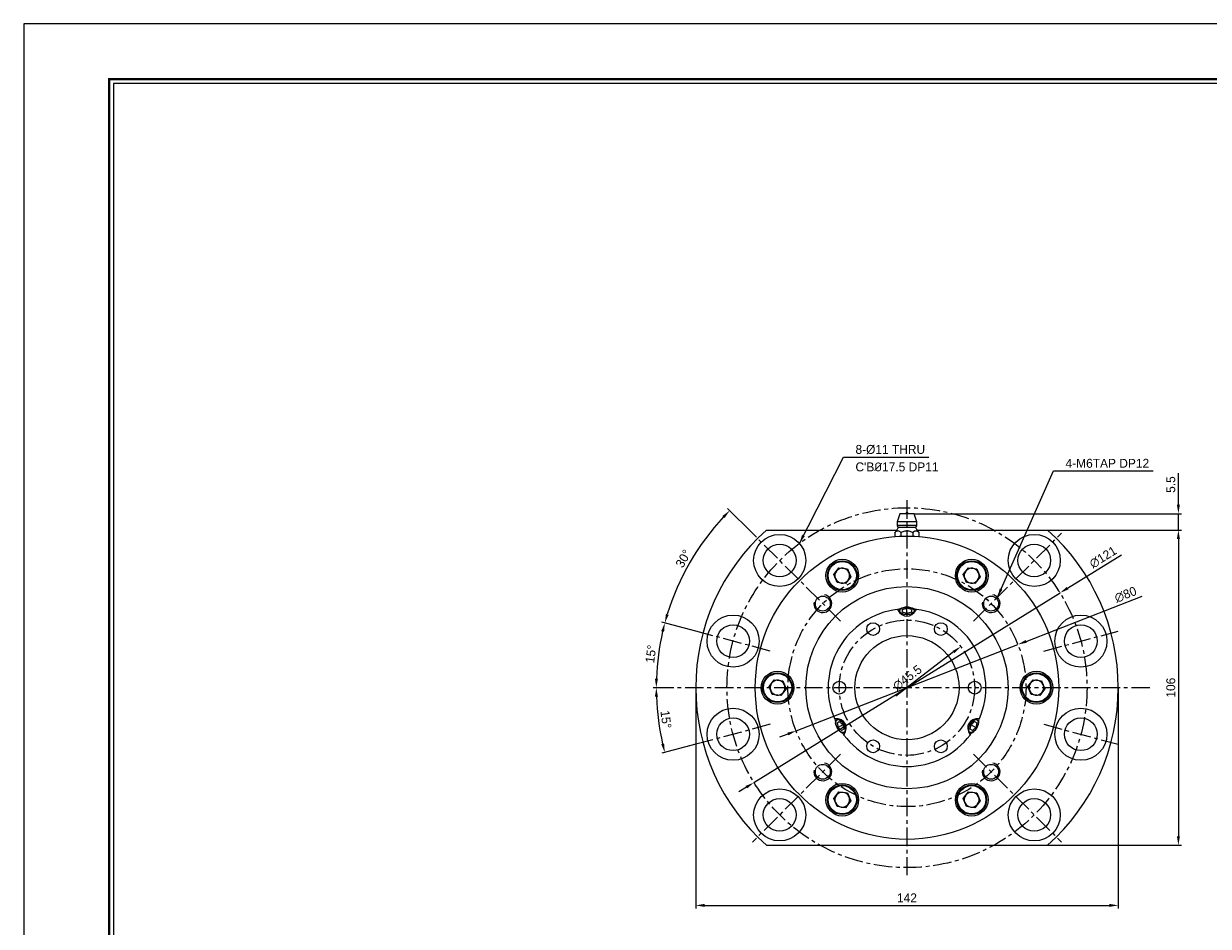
# Model space of a CAD drawing. Header units: millimetres. Extents: x -29 to 5648, y -387 to 3949.
# Tile 2 of 5: x 0 to 398, y 300 to 603. Entities that reach past the tile are written whole.
import ezdxf
from ezdxf.enums import TextEntityAlignment as Align

# ---------------------------------------------------------------- set-up
doc = ezdxf.new("R2010")
doc.units = ezdxf.units.MM
doc.linetypes.add('CENTER', pattern=[2, 1.25, -0.25, 0.25, -0.25])
doc.layers.get('0').update_dxf_attribs({"linetype": 'CONTINUOUS'})
doc.layers.get('Defpoints').update_dxf_attribs({"linetype": 'CONTINUOUS'})
for name, color, linetype in [('5', 7, 'CONTINUOUS'), ('7', 7, 'CONTINUOUS'), ('center', 1, 'CENTER'), ('OUTLINE', 7, 'CONTINUOUS')]:
    doc.layers.add(name, color=color, linetype=linetype)
doc.dimstyles.new('3', dxfattribs={"dimtxt": 3, "dimasz": 3, "dimexe": 1, "dimexo": 0, "dimgap": 1, "dimtad": 1, "dimdec": 3, "dimzin": 11, "dimdsep": 46, "dimtxsty": 'Standard', "dimcen": 0, "dimclrd": 5, "dimclre": 5, "dimclrt": 3, "dimadec": 0, "dimazin": 0, "dimtfac": 0.6, "dimtdec": 3, "dimtmove": 0, "dimatfit": 3, "dimfxl": 1.25, "dimtolj": 1, "dimtzin": 11, "dimarcsym": 0})

# ---------------------------------------------------------------- blocks, each defined once
blk = doc.blocks.new('란표제')
at = {"layer": '7', "color": 0}
for p, q in [((386.1, 273), (0, 273)), ((0, 273), (0, 0))]:
    blk.add_line(p, q, dxfattribs=at)
at = {"layer": '7', "const_width": 0.325}
blk.add_lwpolyline([(377.65, 8.45), (377.65, 264.55), (13, 264.55), (13, 8.45)], close=True, dxfattribs=at)
at = {"layer": '7'}
blk.add_lwpolyline([(377, 9.1), (377, 263.9), (13.65, 263.9), (13.65, 9.1)], close=True, dxfattribs=at)
at = {"layer": '5', "ltscale": 0.5}
for tag, p, height in [('TITLE', (308.32, 31.73), 3.25), ('도번', (326.54, 20.34), 3.25), ('SCALE', (329.92, 12.42), 1.56), ('DATE', (360.13, 12.36), 1.56)]:
    blk.add_attdef(tag, p, '', height=height, dxfattribs=at)
at = {"layer": '7'}
for tag, p in [('필렛', (233.03, 14.17)), ('모따기', (233.03, 10.79))]:
    blk.add_attdef(tag, text='', height=1.5, dxfattribs=at).set_placement(p, align=Align.MIDDLE_LEFT)
blk = doc.blocks.new('*D3688')
at = {"color": 5, "lineweight": -2, "ltscale": 5}
for p, q in [((225.84, 380.08), (225.84, 305.88)), ((367.84, 380.08), (367.84, 305.88)), ((228.84, 306.88), (364.84, 306.88))]:
    blk.add_line(p, q, dxfattribs=at)
at = {"color": 5}
for points in [[(228.84, 307.38), (228.84, 306.38), (225.84, 306.88)], [(364.84, 306.38), (364.84, 307.38), (367.84, 306.88)]]:
    blk.add_solid(points, dxfattribs=at)
at = {"layer": 'Defpoints', "color": 0}
for p in [(225.84, 380.08), (367.84, 380.08), (367.84, 306.88)]:
    blk.add_point(p, dxfattribs=at)
at = {"color": 3, "ltscale": 5, "insert": (296.84, 309.42), "char_height": 3, "attachment_point": 5}
blk.add_mtext('\\A1;142', dxfattribs=at)
blk = doc.blocks.new('*D3689')
at = {"color": 5, "lineweight": -2, "ltscale": 5}
for p, q in [((225.92, 399.08), (214.49, 402.14)), ((215.19, 380.08), (211.59, 380.08))]:
    blk.add_line(p, q, dxfattribs=at)
blk.add_arc((296.84, 380.08), 84.25, 167.0402, 177.9598, dxfattribs=at)
at = {"color": 5}
for points in [[(215.22, 398.85), (214.25, 399.09), (215.46, 401.88)], [(212.14, 383.08), (213.14, 383.07), (212.59, 380.08)]]:
    blk.add_solid(points, dxfattribs=at)
at = {"layer": 'Defpoints', "color": 0}
for p in [(225.92, 399.08), (213.87, 394.71), (250.89, 392.39), (215.19, 380.08), (378.49, 380.08)]:
    blk.add_point(p, dxfattribs=at)
at = {"color": 3, "ltscale": 5, "insert": (210.79, 391.41), "char_height": 3, "attachment_point": 5, "rotation": 82.5}
blk.add_mtext('\\A1;15%%d', dxfattribs=at)
blk = doc.blocks.new('*D3690')
at = {"color": 5, "lineweight": -2, "ltscale": 5}
for p, q in [((244.92, 432), (236.57, 440.35)), ((225.92, 399.08), (214.51, 402.14))]:
    blk.add_line(p, q, dxfattribs=at)
blk.add_arc((296.84, 380.08), 84.24, 137.0407, 162.9593, dxfattribs=at)
at = {"color": 5}
for points in [[(235.56, 437.13), (234.84, 437.83), (237.28, 439.64)], [(215.83, 404.9), (216.79, 404.62), (215.48, 401.88)]]:
    blk.add_solid(points, dxfattribs=at)
at = {"layer": 'Defpoints', "color": 0}
for p in [(244.92, 432), (227.84, 428.39), (274.51, 402.41), (225.92, 399.08), (250.89, 392.39)]:
    blk.add_point(p, dxfattribs=at)
at = {"color": 3, "ltscale": 5, "insert": (221.7, 423.46), "char_height": 3, "attachment_point": 5, "rotation": 60}
blk.add_mtext('\\A1;30%%d', dxfattribs=at)
blk = doc.blocks.new('*D3691')
at = {"color": 5, "lineweight": -2, "ltscale": 5}
for p, q in [((215.19, 380.08), (211.59, 380.08)), ((225.92, 361.07), (214.49, 358.01))]:
    blk.add_line(p, q, dxfattribs=at)
blk.add_arc((296.84, 380.08), 84.25, 182.0402, 192.9598, dxfattribs=at)
at = {"color": 5}
for points in [[(213.14, 377.09), (212.14, 377.07), (212.59, 380.08)], [(214.25, 361.06), (215.22, 361.3), (215.46, 358.27)]]:
    blk.add_solid(points, dxfattribs=at)
at = {"layer": 'Defpoints', "color": 0}
for p in [(215.19, 380.08), (378.49, 380.08), (212.91, 372.73), (250.89, 367.76), (225.92, 361.07)]:
    blk.add_point(p, dxfattribs=at)
at = {"color": 3, "ltscale": 5, "insert": (215.83, 369.41), "char_height": 3, "attachment_point": 5, "rotation": 277.5}
blk.add_mtext('\\A1;15%%d', dxfattribs=at)
blk = doc.blocks.new('*D3692')
at = {"color": 5, "lineweight": -2, "ltscale": 5}
for p, q in [((344.09, 433.08), (389.05, 433.08)), ((388.05, 430.08), (388.05, 330.08)), ((344.09, 327.08), (389.05, 327.08))]:
    blk.add_line(p, q, dxfattribs=at)
at = {"color": 5}
for points in [[(388.55, 430.08), (387.55, 430.08), (388.05, 433.08)], [(387.55, 330.08), (388.55, 330.08), (388.05, 327.08)]]:
    blk.add_solid(points, dxfattribs=at)
at = {"layer": 'Defpoints', "color": 0}
for p in [(344.09, 433.08), (344.09, 327.08), (388.05, 327.08)]:
    blk.add_point(p, dxfattribs=at)
at = {"color": 3, "ltscale": 5, "insert": (385.51, 380.08), "char_height": 3, "attachment_point": 5, "rotation": 90}
blk.add_mtext('\\A1;106', dxfattribs=at)
blk = doc.blocks.new('*D3693')
at = {"color": 5, "lineweight": -2, "ltscale": 5}
for p, q in [((388.05, 441.58), (388.05, 452.16)), ((299.24, 438.58), (389.05, 438.58)), ((388.05, 433.08), (388.05, 438.58)), ((344.09, 433.08), (389.05, 433.08)), ((388.05, 430.08), (388.05, 427.08))]:
    blk.add_line(p, q, dxfattribs=at)
at = {"color": 5}
for points in [[(387.55, 441.58), (388.55, 441.58), (388.05, 438.58)], [(388.55, 430.08), (387.55, 430.08), (388.05, 433.08)]]:
    blk.add_solid(points, dxfattribs=at)
at = {"layer": 'Defpoints', "color": 0}
for p in [(299.24, 438.58), (388.05, 438.58), (344.09, 433.08)]:
    blk.add_point(p, dxfattribs=at)
at = {"color": 3, "ltscale": 5, "insert": (385.51, 448.37), "char_height": 3, "attachment_point": 5, "rotation": 90}
blk.add_mtext('\\A1;5.5', dxfattribs=at)
blk = doc.blocks.new('*D3694')
at = {"color": 5, "lineweight": -2, "ltscale": 5}
for p, q in [((336.92, 395.66), (375.83, 410.8)), ((259.56, 365.58), (334.12, 394.58)), ((256.77, 364.49), (253.97, 363.4))]:
    blk.add_line(p, q, dxfattribs=at)
at = {"color": 5}
for points in [[(336.74, 396.13), (337.1, 395.2), (334.12, 394.58)], [(256.95, 364.02), (256.59, 364.96), (259.56, 365.58)]]:
    blk.add_solid(points, dxfattribs=at)
at = {"layer": 'Defpoints', "color": 0}
for p in [(334.12, 394.58), (259.56, 365.58)]:
    blk.add_point(p, dxfattribs=at)
at = {"color": 3, "ltscale": 5, "insert": (370.31, 411.37), "char_height": 3, "attachment_point": 5, "rotation": 21.2536}
blk.add_mtext('\\A1;∅80', dxfattribs=at)
blk = doc.blocks.new('*D3695')
at = {"color": 5, "lineweight": -2, "ltscale": 5}
for p, q in [((350.82, 413.53), (368.97, 424.78)), ((245.42, 348.2), (348.27, 411.95)), ((242.87, 346.62), (240.32, 345.04))]:
    blk.add_line(p, q, dxfattribs=at)
at = {"color": 5}
for points in [[(350.55, 413.96), (351.08, 413.11), (348.27, 411.95)], [(243.13, 346.2), (242.61, 347.05), (245.42, 348.2)]]:
    blk.add_solid(points, dxfattribs=at)
at = {"layer": 'Defpoints', "color": 0}
for p in [(348.27, 411.95), (245.42, 348.2)]:
    blk.add_point(p, dxfattribs=at)
at = {"color": 3, "ltscale": 5, "insert": (362.75, 423.92), "char_height": 3, "attachment_point": 5, "rotation": 31.7922}
blk.add_mtext('\\A1;∅121', dxfattribs=at)
blk = doc.blocks.new('*D3712')
at = {"layer": 'Defpoints', "color": 0}
for p in [(314.9, 393.91), (278.78, 366.24)]:
    blk.add_point(p, dxfattribs=at)
at = {"layer": 'OUTLINE', "color": 5, "lineweight": -2, "ltscale": 5}
blk.add_line((312.52, 392.09), (293.13, 377.23), dxfattribs=at)
at = {"layer": 'OUTLINE', "color": 5}
blk.add_solid([(312.83, 391.69), (312.22, 392.48), (314.9, 393.91)], dxfattribs=at)
at = {"layer": 'OUTLINE', "color": 3, "ltscale": 5, "insert": (296.98, 383.38), "char_height": 3, "attachment_point": 5, "rotation": 37.4496}
blk.add_mtext('\\A1;∅45.5', dxfattribs=at)

msp = doc.modelspace()

# ---------------------------------------------------------------- linework, layer by layer
at = {"color": 7, "linetype": 'Continuous', "lineweight": 15}
for p, q in [((294.4439, 438.5764), (293.5439, 435.8764)), ((299.2439, 438.5764), (294.4439, 438.5764)), ((300.1439, 435.8764), (299.2439, 438.5764)), ((293.5439, 435.8764), (293.5439, 434.5764)), ((296.8439, 435.8764), (293.5439, 435.8764)), ((294.0439, 434.0765), (299.6439, 434.0765)), ((300.1439, 435.8764), (296.8439, 435.8764)), ((300.1439, 434.5764), (300.1439, 435.8764)), ((292.8025, 432.255), (292.8025, 431.1179)), ((292.8025, 431.1179), (292.9898, 430.9306)), ((294.8232, 432.255), (294.8232, 431.1179)), ((298.8647, 432.255), (298.8647, 431.1179)), ((300.6981, 430.9306), (300.8854, 431.1179)), ((300.8854, 431.1179), (300.8854, 432.255))]:
    msp.add_line(p, q, dxfattribs=at)
at = {"color": 8, "linetype": 'Continuous', "lineweight": 15}
msp.add_line((300.1439, 434.5764), (293.5439, 434.5764), dxfattribs=at)
at = {"color": 7, "linetype": 'Continuous', "lineweight": 15}
for centre, radius, start, end in [((296.8439, 438.5764), 0.4, 0, 180), ((288.5496, 436.4874), 6, 315.104952, 336.307361), ((294.0439, 434.5764), 0.5, 180, 270), ((299.6439, 434.5764), 0.5, 270, 0), ((305.1382, 436.4874), 6, 203.692639, 224.850879)]:
    msp.add_arc(centre, radius, start, end, dxfattribs=at)
at = {"color": 5, "ltscale": 5}
for centre in [(268.5597, 408.3607), (325.1282, 408.3607), (268.5597, 351.7922), (325.1282, 351.7922)]:
    msp.add_arc(centre, 3, 170, 80, dxfattribs=at)
at = {"color": 7, "linetype": 'Continuous', "lineweight": 15}
for points, knots in [([(292.8025, 432.255), (292.9093, 432.3597), (293.1238, 432.57), (293.5021, 432.846), (293.893, 432.9163), (294.2534, 432.755), (294.5423, 432.5316), (294.7292, 432.3475), (294.8232, 432.255)], [0, 0, 0, 0, 0.16732129, 0.33612297, 0.5650141, 0.70682992, 0.85260944, 1, 1, 1, 1]), ([(294.8232, 432.255), (295.0552, 432.3694), (295.5181, 432.5977), (296.1957, 432.8267), (296.8556, 432.9045), (297.465, 432.8263), (298.1445, 432.6085), (298.5978, 432.386), (298.8647, 432.255)], [0, 0, 0, 0, 0.1818455, 0.36288164, 0.50003051, 0.6453139, 0.79120345, 1, 1, 1, 1]), ([(298.8647, 432.255), (298.9714, 432.3597), (299.1859, 432.57), (299.5643, 432.846), (299.9552, 432.9163), (300.3156, 432.755), (300.6045, 432.5316), (300.7914, 432.3475), (300.8854, 432.255)], [0, 0, 0, 0, 0.16732129, 0.33612294, 0.56501448, 0.70682989, 0.85260941, 1, 1, 1, 1])]:
    msp.add_open_spline(points, degree=3, knots=knots, dxfattribs=at)
for points in [[(293.0121, 430.9323), (292.9418, 430.9916), (292.8721, 431.0548), (292.8025, 431.1179)], [(294.8232, 431.1179), (294.792, 431.0893), (294.7609, 431.0608), (294.7297, 431.0326)], [(294.9897, 431.0427), (294.9341, 431.0676), (294.8787, 431.0928), (294.8232, 431.1179)], [(298.8647, 431.1179), (298.8097, 431.0927), (298.7548, 431.0676), (298.6998, 431.0427)], [(298.9592, 431.0326), (298.9277, 431.0608), (298.8962, 431.0893), (298.8647, 431.1179)], [(300.8854, 431.1179), (300.8164, 431.0547), (300.7474, 430.9914), (300.6776, 430.9322)]]:
    msp.add_open_spline(points, degree=3, dxfattribs=at)
at = {"layer": 'center', "ltscale": 5}
for p, q in [((296.8439, 443.0765), (296.8439, 317.0765)), ((274.5086, 402.4118), (244.9212, 431.9992)), ((319.1792, 402.4118), (348.7667, 431.9992)), ((250.8947, 392.3885), (225.9161, 399.0815)), ((342.7932, 392.3885), (367.7717, 399.0815)), ((378.4939, 380.0765), (215.1939, 380.0765)), ((250.8947, 367.7644), (225.9161, 361.0714)), ((342.7932, 367.7644), (367.7717, 361.0714)), ((274.5086, 357.7411), (244.9212, 328.1537)), ((319.1792, 357.7411), (348.7667, 328.1537))]:
    msp.add_line(p, q, dxfattribs=at)
for radius in [60.5, 40, 22.75]:
    msp.add_circle((296.8439, 380.0765), radius, dxfattribs=at)
at = {"layer": 'OUTLINE'}
for p, q in [((249.5999, 433.0765), (293.4858, 433.0765)), ((300.2021, 433.0765), (344.088, 433.0765)), ((272.2322, 418.1279), (273.9916, 420.4166)), ((273.3345, 415.4599), (272.2322, 418.1279)), ((273.9916, 420.4166), (276.8533, 420.0372)), ((276.8533, 420.0372), (277.9556, 417.3692)), ((315.7322, 418.1279), (317.4916, 420.4166)), ((316.8345, 415.4599), (315.7322, 418.1279)), ((317.4916, 420.4166), (320.3533, 420.0372)), ((320.3533, 420.0372), (321.4556, 417.3692)), ((276.1962, 415.0805), (273.3345, 415.4599)), ((277.9556, 417.3692), (276.1962, 415.0805)), ((319.6962, 415.0805), (316.8345, 415.4599)), ((321.4556, 417.3692), (319.6962, 415.0805)), ((294.6372, 406.4844), (294.6702, 406.4871)), ((295.3439, 406.33), (296.8439, 406.763)), ((295.3439, 405.4639), (295.3439, 406.33)), ((298.3439, 406.33), (296.8439, 406.763)), ((296.8439, 405.0309), (296.8439, 406.763)), ((298.3439, 406.33), (298.3439, 405.4639)), ((299.0176, 406.4871), (299.0506, 406.4844)), ((296.8439, 405.0309), (295.3439, 405.4639)), ((298.3439, 405.4639), (296.8439, 405.0309)), ((250.4822, 380.4558), (252.2416, 382.7445)), ((252.2416, 382.7445), (255.1033, 382.3651)), ((255.1033, 382.3651), (256.2056, 379.6971)), ((337.4822, 380.4558), (339.2416, 382.7445)), ((339.2416, 382.7445), (342.1033, 382.3651)), ((342.1033, 382.3651), (343.2056, 379.6971)), ((251.5845, 377.7878), (250.4822, 380.4558)), ((256.2056, 379.6971), (254.4462, 377.4084)), ((338.5845, 377.7878), (337.4822, 380.4558)), ((343.2056, 379.6971), (341.4462, 377.4084)), ((254.4462, 377.4084), (251.5845, 377.7878)), ((341.4462, 377.4084), (338.5845, 377.7878)), ((272.8847, 368.7536), (272.8706, 368.7835)), ((273.3577, 368.2487), (274.1077, 368.6817)), ((273.3577, 368.2487), (273.7327, 366.7332)), ((275.2327, 367.5992), (273.7327, 366.7332)), ((274.8577, 365.6507), (273.7327, 366.7332)), ((274.1077, 368.6817), (275.2327, 367.5992)), ((275.2327, 367.5992), (275.6077, 366.0837)), ((317.6767, 366.6367), (317.6458, 366.6377)), ((318.0801, 366.0837), (318.4551, 367.5992)), ((318.4551, 367.5992), (319.5801, 368.6817)), ((318.4551, 367.5992), (319.9551, 366.7332)), ((318.8301, 365.6507), (319.9551, 366.7332)), ((319.5801, 368.6817), (320.3301, 368.2487)), ((320.3301, 368.2487), (319.9551, 366.7332)), ((320.84, 367.9543), (320.7336, 367.6957)), ((320.8172, 368.7835), (320.8031, 368.7536)), ((275.6077, 366.0837), (274.8577, 365.6507)), ((275.0773, 364.9614), (275.0585, 364.9886)), ((318.8301, 365.6507), (318.0801, 366.0837)), ((318.6294, 364.9886), (318.6105, 364.9614)), ((272.2322, 342.7837), (273.9916, 345.0724)), ((273.3345, 340.1157), (272.2322, 342.7837)), ((273.9916, 345.0724), (276.8533, 344.693)), ((276.8533, 344.693), (277.9556, 342.025)), ((315.7322, 342.7837), (317.4916, 345.0724)), ((316.8345, 340.1157), (315.7322, 342.7837)), ((317.4916, 345.0724), (320.3533, 344.693)), ((320.3533, 344.693), (321.4556, 342.025)), ((276.1962, 339.7363), (273.3345, 340.1157)), ((277.9556, 342.025), (276.1962, 339.7363)), ((319.6962, 339.7363), (316.8345, 340.1157)), ((321.4556, 342.025), (319.6962, 339.7363)), ((249.5999, 327.0765), (344.088, 327.0765))]:
    msp.add_line(p, q, dxfattribs=at)
at = {"layer": 'OUTLINE', "flags": 128}
for points in [[(299.0506, 406.4844), (299.2681, 406.2024), (299.3439, 405.9026), (299.2736, 405.6025), (299.0612, 405.3195), (298.7192, 405.0703), (298.2677, 404.8695), (297.7329, 404.7287), (297.1461, 404.6561), (296.5417, 404.6561), (295.955, 404.7287), (295.4202, 404.8695), (294.9686, 405.0703), (294.6267, 405.3195), (294.4143, 405.6025), (294.344, 405.9026), (294.4197, 406.2024), (294.6372, 406.4844)], [(296.8439, 407.1197), (297.4292, 407.0842), (297.9804, 406.9797), (298.4656, 406.8122), (298.8565, 406.5916), (299.1305, 406.3306), (299.2716, 406.0443), (299.2716, 405.7496), (299.1305, 405.4634), (298.8565, 405.2024), (298.4656, 404.9817), (297.9804, 404.8143), (297.4292, 404.7097), (296.8439, 404.6742), (296.2587, 404.7097), (295.7074, 404.8143), (295.2223, 404.9817), (294.8313, 405.2024), (294.5573, 405.4634), (294.4163, 405.7496), (294.4163, 406.0443), (294.5573, 406.3306), (294.8313, 406.5916), (295.2223, 406.8122), (295.7074, 406.9797), (296.2587, 407.0842), (296.8439, 407.1197)], [(272.8706, 368.7835), (273.0061, 369.1129), (273.2278, 369.3284), (273.5229, 369.4176), (273.8741, 369.3751), (274.2609, 369.2036), (274.6607, 368.9129), (275.05, 368.5202), (275.4062, 368.0483), (275.7084, 367.5249), (275.939, 366.9805), (276.0844, 366.4469), (276.1362, 365.9554), (276.0914, 365.5347), (275.9526, 365.2093), (275.7278, 364.9983), (275.4302, 364.914), (275.0773, 364.9614)], [(273.1262, 367.1662), (272.9548, 367.6937), (272.8721, 368.1906), (272.8831, 368.6279), (272.987, 368.9803), (273.1779, 369.2273), (273.4445, 369.3545), (273.7716, 369.3545), (274.1399, 369.2273), (274.5282, 368.9803), (274.9138, 368.6279), (275.2744, 368.1906), (275.589, 367.6937), (275.8392, 367.1662), (276.0107, 366.6387), (276.0933, 366.1418), (276.0823, 365.7044), (275.9784, 365.3521), (275.7876, 365.1051), (275.5209, 364.9779), (275.1939, 364.9779), (274.8255, 365.1051), (274.4372, 365.3521), (274.0516, 365.7044), (273.691, 366.1418), (273.3765, 366.6387), (273.1262, 367.1662)], [(318.6105, 364.9614), (318.2576, 364.914), (317.9601, 364.9983), (317.7353, 365.2093), (317.5964, 365.5347), (317.5516, 365.9554), (317.6034, 366.4469), (317.7489, 366.9805), (317.9794, 367.5249), (318.2817, 368.0483), (318.6378, 368.5202), (319.0272, 368.9129), (319.4269, 369.2036), (319.8137, 369.3751), (320.1649, 369.4176), (320.46, 369.3284), (320.6818, 369.1129), (320.8172, 368.7835)], [(320.7336, 367.6957), (320.5625, 367.1682), (320.3124, 366.6406), (319.9981, 366.1435), (319.6376, 365.7059), (319.2521, 365.3532), (318.8638, 365.1058), (318.4953, 364.9782), (318.1681, 364.9777), (317.9011, 365.1044), (317.71, 365.3509), (317.6057, 365.703), (317.5944, 366.14), (317.6767, 366.6367)], [(317.6767, 366.6367), (317.8478, 367.1642), (318.0978, 367.6918), (318.4122, 368.1888), (318.7726, 368.6265), (319.1582, 368.9792), (319.5465, 369.2266), (319.915, 369.3542), (320.2422, 369.3547), (320.5091, 369.228), (320.7003, 368.9815), (320.8046, 368.6294), (320.8159, 368.1924), (320.7336, 367.6957)]]:
    msp.add_lwpolyline(points, dxfattribs=at)
at = {"layer": 'OUTLINE'}
for centre, radius in [((254.064, 422.8564), 8.75), ((296.8439, 380.0765), 51), ((339.6239, 422.8564), 8.75), ((254.064, 422.8564), 5.5), ((339.6239, 422.8564), 5.5), ((275.0939, 417.7486), 5.5), ((275.0939, 417.7486), 5), ((275.0939, 417.7486), 4.75), ((318.5939, 417.7486), 5.5), ((318.5939, 417.7486), 5), ((318.5939, 417.7486), 4.75), ((296.8439, 380.0765), 34), ((268.5597, 408.3607), 2.5), ((325.1282, 408.3607), 2.5), ((238.4054, 395.735), 8.75), ((355.2824, 395.735), 8.75), ((238.4054, 395.735), 5.5), ((285.4689, 399.7785), 2.15), ((308.2189, 399.7785), 2.15), ((355.2824, 395.735), 5.5), ((296.8439, 380.0765), 17.5), ((253.3439, 380.0765), 5.5), ((253.3439, 380.0765), 5), ((253.3439, 380.0765), 4.75), ((274.0939, 380.0765), 2.15), ((319.5939, 380.0765), 2.15), ((340.3439, 380.0765), 5.5), ((340.3439, 380.0765), 5), ((340.3439, 380.0765), 4.75), ((238.4054, 364.4179), 8.75), ((355.2824, 364.4179), 8.75), ((238.4054, 364.4179), 5.5), ((355.2824, 364.4179), 5.5), ((285.4689, 360.3744), 2.15), ((308.2189, 360.3744), 2.15), ((268.5597, 351.7922), 2.5), ((325.1282, 351.7922), 2.5), ((275.0939, 342.4043), 5.5), ((275.0939, 342.4043), 5), ((275.0939, 342.4043), 4.75), ((318.5939, 342.4043), 5.5), ((318.5939, 342.4043), 5), ((318.5939, 342.4043), 4.75), ((254.064, 337.2965), 8.75), ((254.064, 337.2965), 5.5), ((339.6239, 337.2965), 8.75), ((339.6239, 337.2965), 5.5)]:
    msp.add_circle(centre, radius, dxfattribs=at)
for centre, radius, start, end in [((296.8439, 380.0765), 71, 131.713719, 228.286281), ((296.8439, 380.0765), 71, 311.713719, 48.286281), ((275.0939, 417.7486), 2.5, 142.448281, 202.448281), ((275.0939, 417.7486), 2.5, 82.448281, 142.448281), ((275.0939, 417.7486), 2.5, 22.448281, 82.448281), ((275.0939, 417.7486), 2.5, 322.448281, 22.448281), ((318.5939, 417.7486), 2.5, 142.448281, 202.448281), ((318.5939, 417.7486), 2.5, 82.448281, 142.448281), ((318.5939, 417.7486), 2.5, 22.448281, 82.448281), ((318.5939, 417.7486), 2.5, 322.448281, 22.448281), ((275.0939, 417.7486), 2.5, 202.448281, 262.448281), ((275.0939, 417.7486), 2.5, 262.448281, 322.448281), ((318.5939, 417.7486), 2.5, 202.448281, 262.448281), ((318.5939, 417.7486), 2.5, 262.448281, 322.448281), ((296.8439, 380.0765), 26.5, 96.923254, 203.076746), ((296.8439, 380.0765), 26.5, 94.776683, 96.923254), ((295.1414, 405.8432), 0.7979, 126.193748, 178.099212), ((296.8439, 402.3296), 4.8203, 58.958962, 121.041038), ((298.5465, 405.8432), 0.7979, 1.900788, 53.806252), ((296.8439, 380.0765), 26.5, 83.076746, 85.223317), ((296.8439, 380.0765), 26.5, 336.923254, 83.076746), ((253.3439, 380.0765), 2.5, 82.448281, 142.448281), ((253.3439, 380.0765), 2.5, 22.448281, 82.448281), ((340.3439, 380.0765), 2.5, 82.448281, 142.448281), ((340.3439, 380.0765), 2.5, 22.448281, 82.448281), ((253.3439, 380.0765), 2.5, 142.448281, 202.448281), ((253.3439, 380.0765), 2.5, 202.448281, 262.448281), ((253.3439, 380.0765), 2.5, 262.448281, 322.448281), ((253.3439, 380.0765), 2.5, 322.448281, 22.448281), ((340.3439, 380.0765), 2.5, 142.448281, 202.448281), ((340.3439, 380.0765), 2.5, 202.448281, 262.448281), ((340.3439, 380.0765), 2.5, 262.448281, 322.448281), ((340.3439, 380.0765), 2.5, 322.448281, 22.448281), ((296.8439, 380.0765), 26.5, 203.076746, 205.223317), ((277.5721, 368.9499), 4.8203, 178.958917, 241.041068), ((273.6779, 368.6675), 0.7979, 121.900565, 173.806305), ((315.9634, 369.0746), 5.0037, 299.794318, 347.063155), ((320.006, 368.6651), 0.802, 6.336304, 57.956826), ((296.8439, 380.0765), 26.5, 334.776683, 336.923254), ((317.8221, 368.7653), 3.1249, 344.959158, 4.996407), ((275.3805, 365.7186), 0.7979, 246.193133, 298.099835), ((296.8439, 380.0765), 26.5, 214.776683, 216.923254), ((296.8439, 380.0765), 26.5, 216.923254, 323.076746), ((318.3085, 365.7489), 0.8253, 242.822718, 292.884314), ((296.8439, 380.0765), 26.5, 323.076746, 325.223317), ((275.0939, 342.4043), 2.5, 142.448281, 202.448281), ((275.0939, 342.4043), 2.5, 82.448281, 142.448281), ((275.0939, 342.4043), 2.5, 22.448281, 82.448281), ((275.0939, 342.4043), 2.5, 322.448281, 22.448281), ((318.5939, 342.4043), 2.5, 142.448281, 202.448281), ((318.5939, 342.4043), 2.5, 82.448281, 142.448281), ((318.5939, 342.4043), 2.5, 22.448281, 82.448281), ((318.5939, 342.4043), 2.5, 322.448281, 22.448281), ((275.0939, 342.4043), 2.5, 202.448281, 262.448281), ((275.0939, 342.4043), 2.5, 262.448281, 322.448281), ((318.5939, 342.4043), 2.5, 202.448281, 262.448281), ((318.5939, 342.4043), 2.5, 262.448281, 322.448281)]:
    msp.add_arc(centre, radius, start, end, dxfattribs=at)
for centre, major_axis in [((296.8439, 414.0765), (0, -10)), ((267.3991, 363.0765), (8.6603, 5)), ((326.2888, 363.0765), (-8.6603, 5))]:
    msp.add_ellipse(centre, major_axis=major_axis, ratio=0.5, start_param=5.59016893, end_param=6.97620169, dxfattribs=at)

# ---------------------------------------------------------------- block references
at = {"ltscale": 5, "xscale": 2.210004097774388, "yscale": 2.210004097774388, "zscale": 2.210004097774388}
msp.add_blockref('란표제', (0, 0), dxfattribs=at)

# ---------------------------------------------------------------- texts
at = {"layer": 'OUTLINE', "color": 3, "ltscale": 5, "char_height": 3, "attachment_point": 7}
for s, insert in [('\\A1;8-%%C11 THRU', (279.5326, 458.5818)), ("\\A1;C'B{\\FISOCPEUR|c0;%%C}17.5 DP11", (279.5326, 452.7679)), ('\\A1;4-M6TAP DP12', (350.1344, 453.9773))]:
    msp.add_mtext(s, dxfattribs=dict(at, insert=insert))

# ---------------------------------------------------------------- dimensions: what is measured, and where the dimension line sits
at = {"ltscale": 5}
for base, p2, picture, middle in [((388.0484, 438.5764), (299.2439, 438.5764), '*D3693', (385.5125, 448.3707)), ((388.0484, 327.0765), (344.088, 327.0765), '*D3692', (385.5065, 380.0765))]:
    dim = msp.add_linear_dim(base=base, p1=(344.088, 433.0765), p2=p2, angle=90, dimstyle='3', dxfattribs=at)
    dim.commit()
    dim.dimension.update_dxf_attribs({"geometry": picture, "text_midpoint": middle})
for base, line1, line2, picture, middle in [((227.8423, 428.3919), ((274.5086, 402.4118), (244.9212, 431.9992)), ((250.8947, 392.3885), (225.9161, 399.0815)), '*D3690', (221.696, 423.4631)), ((213.87, 394.707), ((250.8947, 392.3885), (225.9161, 399.0815)), ((378.4939, 380.0765), (215.1939, 380.0765)), '*D3689', (210.7906, 391.4056)), ((212.9106, 372.7332), ((250.8947, 367.7644), (225.9161, 361.0714)), ((378.4939, 380.0765), (215.1939, 380.0765)), '*D3691', (215.831, 369.4109))]:
    dim = msp.add_angular_dim_2l(base=base, line1=line1, line2=line2, dimstyle='3', dxfattribs=at)
    dim.commit()
    dim.dimension.update_dxf_attribs({"geometry": picture, "text_midpoint": middle})
for p1, p2, picture, middle in [((245.4211, 348.2026), (348.2668, 411.9503), '*D3695', (364.0845, 421.7548)), ((259.5645, 365.5766), (334.1233, 394.5763), '*D3694', (371.2281, 409.0082))]:
    dim = msp.add_diameter_dim_2p(p1=p1, p2=p2, dimstyle='3', dxfattribs=at)
    dim.commit()
    dim.dimension.update_dxf_attribs({"geometry": picture, "text_midpoint": middle, "dimtype": 163})
dim = msp.add_linear_dim(base=(367.8439, 306.8769), p1=(225.8439, 380.0765), p2=(367.8439, 380.0765), dimstyle='3', dxfattribs=at)
dim.commit()
dim.dimension.update_dxf_attribs({"geometry": '*D3688', "text_midpoint": (296.8439, 309.4189)})
at = {"layer": 'OUTLINE', "ltscale": 5}
dim = msp.add_diameter_dim_2p(p1=(278.783, 366.243), p2=(314.9049, 393.9099), dimstyle='3', dxfattribs=at)
dim.commit()
dim.dimension.update_dxf_attribs({"geometry": '*D3712', "text_midpoint": (298.5212, 381.3611), "dimtype": 163})

# ---------------------------------------------------------------- leaders
at = {"layer": 'OUTLINE', "ltscale": 5, "annotation_type": 0, "has_hookline": 1, "hookline_direction": 0}
for points, text_width in [([(260.6824, 428.58), (275.5326, 457.5818), (278.5326, 457.5818)], 24.6152), ([(327.2495, 410.482), (346.1344, 452.9773), (349.1344, 452.9773)], 29.4248)]:
    msp.add_leader(points, dimstyle='3', dxfattribs=dict(at, text_width=text_width))

doc.saveas('drawing.dxf')
